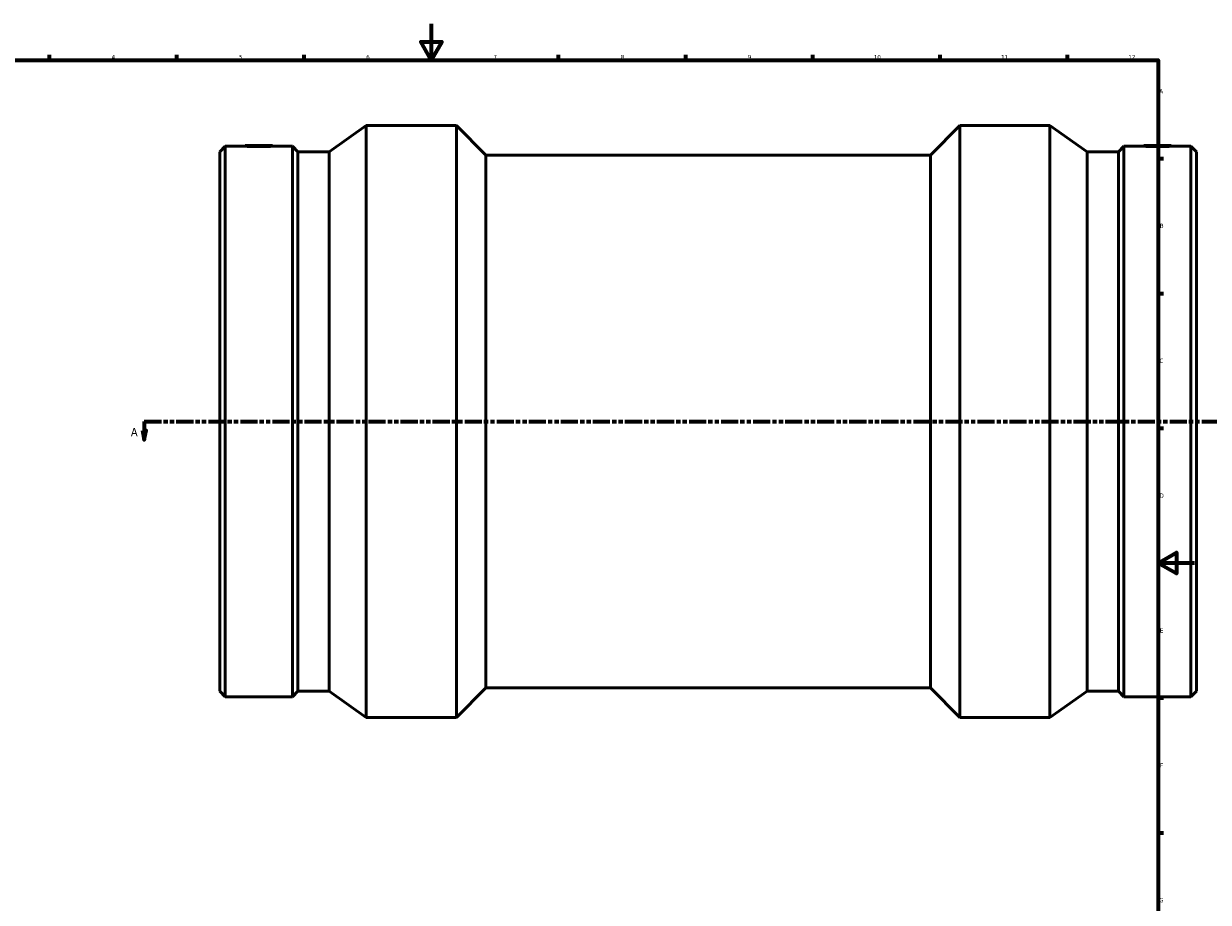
# Model space of a CAD drawing. Header units: millimetres. Extents: x -457 to 1601, y -508 to 2023.
# Tile 3 of 8: x 196 to 849, y 110 to 594. Entities that reach past the tile are written whole.
import ezdxf

# ---------------------------------------------------------------- set-up
doc = ezdxf.new("R2010")
doc.units = ezdxf.units.MM
doc.linetypes.add('DOUBLE_DASH_CHAIN', pattern=[1.2403, 0.6614, -0.0827, 0.1654, -0.0827, 0.1654, -0.0827])
for name, color, linetype, lineweight in [('Border (ANSI)', 7, 'Continuous', 70), ('Section Line (ANSI)', 7, 'DOUBLE_DASH_CHAIN', 70), ('Visible (ANSI)', 7, 'Continuous', 50)]:
    doc.layers.add(name, color=color, linetype=linetype, lineweight=lineweight)
doc.styles.add('Label Text (ANSI)', font='tahoma.ttf')
doc.styles.add('Note Text (ANSI)', font='tahoma.ttf')

# ---------------------------------------------------------------- blocks, each defined once
blk = doc.blocks.new('Borders Default Border')
at = {"layer": 'Border (ANSI)'}
for p, q in [((210.25, 574), (210.25, 576.8)), ((280.33, 574), (280.33, 576.8)), ((350.42, 574), (350.42, 576.8)), ((490.58, 574), (490.58, 576.8)), ((560.67, 574), (560.67, 576.8)), ((630.75, 574), (630.75, 576.8)), ((700.83, 574), (700.83, 576.8)), ((770.92, 574), (770.92, 576.8)), ((821, 519.75), (823.8, 519.75)), ((821, 445.5), (823.8, 445.5)), ((821, 371.25), (823.8, 371.25)), ((821, 222.75), (823.8, 222.75)), ((821, 148.5), (823.8, 148.5))]:
    blk.add_line(p, q, dxfattribs=at)
at = {"layer": 'Border (ANSI)', "flags": 128}
for points in [[(420.5, 594), (420.5, 574), (414.73, 584), (426.27, 584), (420.5, 574)], [(20, 20), (20, 574), (821, 574), (821, 20), (20, 20)], [(841, 297), (821, 297), (831, 302.77), (831, 291.23), (821, 297)]]:
    blk.add_lwpolyline(points, dxfattribs=at)
at = {"layer": 'Border (ANSI)', "color": 230, "true_color": 0xff0080, "char_height": 2.4, "attachment_point": 7, "style": 'Note Text (ANSI)'}
for s, insert in [('4', (244.45, 574.4)), ('5', (314.67, 574.35)), ('6', (384.69, 574.35)), ('7', (454.8, 574.4)), ('8', (524.84, 574.35)), ('9', (594.92, 574.35)), ('10', (664.35, 574.35)), ('11', (734.43, 574.4)), ('12', (804.52, 574.4)), ('A', (821.58, 555.68)), ('B', (821.87, 481.43)), ('C', (821.71, 407.13)), ('D', (821.72, 332.93)), ('E', (821.91, 258.68)), ('F', (821.98, 184.43)), ('G', (821.6, 110.13))]:
    blk.add_mtext(s, dxfattribs=dict(at, insert=insert))
blk = doc.blocks.new('2dTransSection0')
at = {"layer": 'Section Line (ANSI)', "linetype": 'DOUBLE_DASH_CHAIN', "ltscale": 14.232176}
blk.add_line((262.41, 374.93), (907.44, 374.93), dxfattribs=at)
at = {"layer": 'Section Line (ANSI)', "linetype": 'Continuous'}
for p, q in [((262.41, 374.93), (271.96, 374.93)), ((262.41, 374.93), (262.41, 369.93)), ((261.41, 369.93), (262.41, 364.93)), ((263.41, 369.93), (261.41, 369.93)), ((262.41, 369.93), (262.41, 364.93)), ((262.41, 364.93), (263.41, 369.93))]:
    blk.add_line(p, q, dxfattribs=at)
at = {"layer": 'Section Line (ANSI)', "linetype": 'Continuous', "flags": 128}
blk.add_lwpolyline([(261.41, 369.93), (262.41, 364.93), (263.41, 369.93), (261.41, 369.93)], dxfattribs=at)
at = {"layer": 'Section Line (ANSI)'}
blk.add_solid([(261.41, 369.93), (262.41, 364.93), (263.41, 369.93), (261.41, 369.93)], dxfattribs=at)
at = {"layer": 'Section Line (ANSI)', "insert": (255.05, 366.86), "char_height": 4.57, "attachment_point": 7, "style": 'Label Text (ANSI)'}
blk.add_mtext('A', dxfattribs=at)

msp = doc.modelspace()

# ---------------------------------------------------------------- linework, layer by layer
at = {"layer": 'Visible (ANSI)'}
for p, q in [((364.23, 523.49), (384.73, 537.93)), ((384.73, 211.93), (384.73, 537.93)), ((384.73, 537.93), (434.34, 537.93)), ((434.34, 211.93), (434.34, 537.93)), ((450.64, 521.63), (434.34, 537.93)), ((695.43, 521.63), (711.73, 537.93)), ((711.73, 211.93), (711.73, 537.93)), ((711.73, 537.93), (761.33, 537.93)), ((761.33, 211.93), (761.33, 537.93)), ((781.83, 523.49), (761.33, 537.93)), ((304.03, 523.49), (307.06, 526.52)), ((304.03, 226.37), (304.03, 523.49)), ((307.06, 223.34), (307.06, 526.52)), ((307.06, 526.52), (318, 526.52)), ((318.03, 526.93), (318, 526.52)), ((318.03, 526.93), (333.03, 526.93)), ((333.03, 526.93), (333.07, 526.52)), ((333.07, 526.52), (344, 526.52)), ((344, 223.34), (344, 526.52)), ((347.03, 523.49), (344, 526.52)), ((347.03, 226.37), (347.03, 523.49)), ((347.03, 523.49), (364.23, 523.49)), ((364.23, 226.37), (364.23, 523.49)), ((781.83, 226.37), (781.83, 523.49)), ((781.83, 523.49), (799.03, 523.49)), ((799.03, 523.49), (802.06, 526.52)), ((799.03, 226.37), (799.03, 523.49)), ((802.06, 223.34), (802.06, 526.52)), ((802.06, 526.52), (813, 526.52)), ((813.03, 526.93), (813, 526.52)), ((828.03, 526.93), (813.03, 526.93)), ((828.03, 526.93), (828.07, 526.52)), ((828.07, 526.52), (839, 526.52)), ((839, 223.34), (839, 526.52)), ((842.03, 523.49), (839, 526.52)), ((842.03, 226.37), (842.03, 523.49)), ((450.64, 228.23), (450.64, 521.63)), ((450.64, 521.63), (695.43, 521.63)), ((695.43, 228.23), (695.43, 521.63)), ((304.03, 226.37), (307.06, 223.34)), ((307.06, 223.34), (344, 223.34)), ((347.03, 226.37), (344, 223.34)), ((347.03, 226.37), (364.23, 226.37)), ((364.23, 226.37), (384.73, 211.93)), ((450.64, 228.23), (434.34, 211.93)), ((450.64, 228.23), (695.43, 228.23)), ((695.43, 228.23), (711.73, 211.93)), ((781.83, 226.37), (761.33, 211.93)), ((781.83, 226.37), (799.03, 226.37)), ((799.03, 226.37), (802.06, 223.34)), ((802.06, 223.34), (839, 223.34)), ((842.03, 226.37), (839, 223.34)), ((384.73, 211.93), (434.34, 211.93)), ((711.73, 211.93), (761.33, 211.93))]:
    msp.add_line(p, q, dxfattribs=at)
for points, knots in [([(333.07, 526.52), (333.07, 526.52), (332.88, 526.51), (332.11, 526.47), (331.53, 526.45), (330.19, 526.4), (329.35, 526.37), (327.49, 526.34), (326.48, 526.33), (324.58, 526.33), (323.57, 526.34), (321.72, 526.37), (320.87, 526.4), (319.53, 526.45), (318.95, 526.47), (318.18, 526.51), (318, 526.52), (318, 526.52)], [1.136908, 1.136908, 1.136908, 1.136908, 1.421064, 1.421064, 1.70522, 1.70522, 1.989518, 1.989518, 2.273816, 2.273816, 2.558114, 2.558114, 2.842411, 2.842411, 3.126568, 3.126568, 3.410724, 3.410724, 3.410724, 3.410724]), ([(820.53, 526.33), (819.58, 526.33), (818.57, 526.34), (816.72, 526.37), (815.87, 526.4), (814.53, 526.45), (813.95, 526.47), (813.18, 526.51), (813, 526.52), (813, 526.52)], [0, 0, 0, 0, 0.284298, 0.284298, 0.568596, 0.568596, 0.852752, 0.852752, 1.136908, 1.136908, 1.136908, 1.136908]), ([(828.07, 526.52), (828.07, 526.52), (827.88, 526.51), (827.11, 526.47), (826.53, 526.45), (825.19, 526.4), (824.35, 526.37), (822.49, 526.34), (821.48, 526.33), (820.53, 526.33)], [3.410724, 3.410724, 3.410724, 3.410724, 3.69488, 3.69488, 3.979036, 3.979036, 4.263334, 4.263334, 4.547632, 4.547632, 4.547632, 4.547632])]:
    msp.add_open_spline(points, degree=3, knots=knots, dxfattribs=at)

# ---------------------------------------------------------------- block references
msp.add_blockref('Borders Default Border', (0, 0))
at = {"layer": 'Section Line (ANSI)'}
msp.add_blockref('2dTransSection0', (0, 0), dxfattribs=at)

doc.saveas('drawing.dxf')
